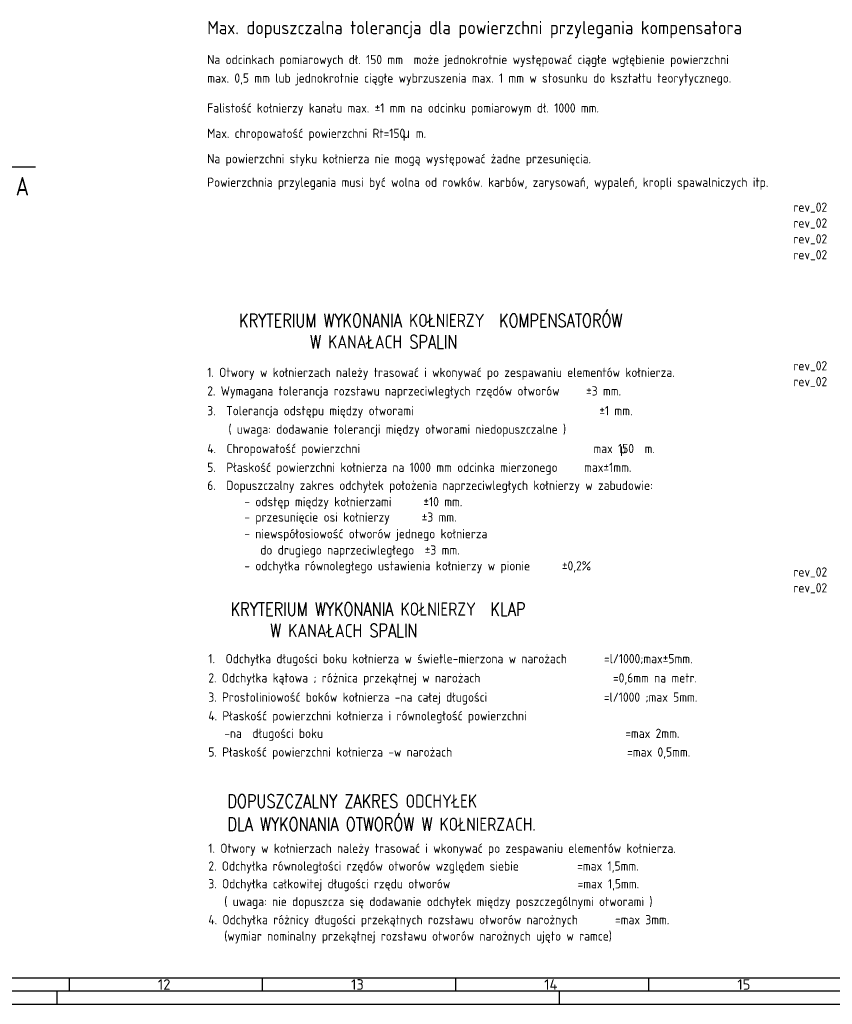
# Model space of a CAD drawing. Header units: millimetres. Extents: x 0 to 129400, y 0 to 84100.
# Tile 22 of 29: x 79489 to 110223, y 0 to 37245. Entities that reach past the tile are written whole.
import ezdxf
from ezdxf.enums import TextEntityAlignment as Align

# ---------------------------------------------------------------- set-up
doc = ezdxf.new("R2010")
doc.units = ezdxf.units.MM
doc.header["$LTSCALE"] = 100
doc.layers.add('06S', color=2, linetype='Continuous')
doc.layers.add('08', color=6, linetype='Continuous')
doc.layers.add('AM_BOR', color=7, linetype='Continuous', lineweight=50)
doc.styles.add('Greka', font='greekc.shx')
doc.styles.add('ROMANS', font='romans.shx')
doc.styles.get("Standard").update_dxf_attribs({"font": 'isocpeur.ttf'})
doc.styles.add('STYLE1', font='greeks.shx', dxfattribs={"width": 0.8})

# ---------------------------------------------------------------- blocks, each defined once
blk = doc.blocks.new('AM_A0-05A4')
blk.add_line((1289, 5), (5, 5))
at = {"layer": 'AM_BOR', "color": 1, "lineweight": 25}
for p, q in [((10, 10), (1114, 10)), ((813.69, 5), (813.69, 10)), ((886.75, 5), (886.75, 10)), ((959.81, 5), (959.81, 10)), ((1032.88, 5), (1032.88, 10)), ((809, 0), (809, 5)), ((999, 0), (999, 5)), ((0, 0), (1294, 0))]:
    blk.add_line(p, q, dxfattribs=at)
for s, p in [('12', (847.17, 5.5)), ('13', (920.23, 5.5)), ('14', (993.29, 5.5)), ('15', (1066.35, 5.5))]:
    blk.add_text(s, height=4, dxfattribs=at).set_placement(p)

msp = doc.modelspace()

# ---------------------------------------------------------------- linework, layer by layer
at = {"layer": '08', "color": 6}
msp.add_line((78635.66, 31674.23), (80084.28, 31674.23), dxfattribs=at)

# ---------------------------------------------------------------- block references
at = {"lineweight": 0, "xscale": 100, "yscale": 100, "zscale": 100}
msp.add_blockref('AM_A0-05A4', (0, 0), dxfattribs=at)

# ---------------------------------------------------------------- texts
at = {"style": 'ROMANS', "width": 0.8}
for s, p in [('KRYTERIUM WYKONANIA KOŁNIERZY  KOMPENSATORÓW', (87789.15, 25470.37)), (' W KANAŁACH SPALIN', (90196.56, 24657.09)), ('KRYTERIUM WYKONANIA KOŁNIERZY  KLAP', (87465.91, 14550.02)), (' W KANAŁACH SPALIN', (88686.98, 13736.75)), ('DOPUSZCZALNY ZAKRES ODCHYŁEK', (87346.2, 7287.14)), ('DLA WYKONANIA OTWORÓW W KOŁNIERZACH.', (87346.2, 6411.85))]:
    msp.add_text(s, height=500, dxfattribs=at).set_placement(p, align=Align.BOTTOM_LEFT)
at = {"layer": '06S', "color": 0, "width": 0.9}
msp.add_text('Max. dopuszczalna tolerancja dla powierzchni przylegania kompensatora', height=500, dxfattribs=at).set_placement((86582.03, 36545.91), align=Align.BOTTOM_LEFT)
at = {"layer": '06S', "color": 2, "width": 0.9}
for s, p in [('Na odcinkach pomiarowych dł. 150 mm  może jednokrotnie występować ciągłe wgłębienie powierzchni', (86582.03, 35458.1)), ('max. 0,5 mm lub jednokrotnie ciągłe wybrzuszenia max. 1 mm w stosunku do kształtu teorytycznego.', (86582.03, 34757.09)), ('Falistość kołnierzy kanału max. %%P1 mm na odcinku pomiarowym dł. 1000 mm.', (86582.03, 33626.76)), ('Max. chropowatość powierzchni Rt=150  m.', (86582.03, 32667.23)), ('Na powierzchni styku kołnierza nie mogą występować żadne przesunięcia.', (86582.03, 31707.71)), ('Powierzchnia przylegania musi być wolna od rowków. karbów, zarysowań, wypaleń, kropli spawalniczych itp.', (86582.03, 30816.41)), ('rev_02', (108751.87, 29874.42)), ('rev_02', (108751.87, 29274.42)), ('rev_02', (108751.87, 28674.42)), ('rev_02', (108751.87, 28074.42)), ('rev_02', (108751.87, 23874.42)), ('1. Otwory w kołnierzach należy trasować i wkonywać po zespawaniu elementów kołnierza.', (86582.03, 23623.87)), ('rev_02', (108751.87, 23274.42)), ('2. Wymagana tolerancja rozstawu naprzeciwległych rzędów otworów     %%P3 mm.', (86582.03, 22922.87)), ('3.  Tolerancja odstępu między otworami                                   %%P1 mm.', (86582.03, 22176.34)), ('    ( uwaga: dodawanie tolerancji między otworami niedopuszczalne )', (86582.03, 21475.34)), ('4.  Chropowatość powierzchni                                            max 150  m.', (86582.03, 20744.24)), ('5.  Płaskość powierzchni kołnierza na 1000 mm odcinka mierzonego     max%%P1mm.', (86582.03, 20032.05)), ('6.  Dopuszczalny zakres odchyłek położenia naprzeciwległych kołnierzy w zabudowie:', (86582.03, 19350.34)), ('       - odstęp między kołnierzami      %%P10 mm.', (86582.03, 18732.67)), ('       - przesunięcie osi kołnierzy      %%P3 mm.', (86582.03, 18150.11)), ('       - niewspółosiowość otworów jednego kołnierza', (86582.03, 17520.48)), ('          do drugiego naprzeciwległego  %%P3 mm.', (86582.03, 16906.28)), ('       - odchyłka równoległego ustawienia kołnierzy w pionie      %%P0,2%%%', (86582.03, 16307.9)), ('rev_02', (108751.87, 16074.42)), ('rev_02', (108751.87, 15474.42)), ('1.  Odchyłka długości boku kołnierza w świetle-mierzona w narożach       =l/1000;max%%P5mm.', (86624.54, 12795.2)), ('2. Odchyłka kątowa ; różnica przekątnej w narożach                         =0,6mm na metr.', (86624.54, 12067.57)), ('3. Prostoliniowość boków kołnierza -na całej długości                      =l/1000 ;max 5mm.', (86624.54, 11339.95)), ('4. Płaskość powierzchni kołnierza i równoległość powierzchni', (86624.54, 10633.54)), ('   -na  długości boku                                                         =max 2mm.', (86624.54, 9969.96)), ('5. Płaskość powierzchni kołnierza -w narożach                                 =max 0,5mm.', (86624.54, 9263.95)), ('1. Otwory w kołnierzach należy trasować i wkonywać po zespawaniu elementów kołnierza.', (86624.54, 5621.56)), ('2. Odchyłka równoległości rzędów otworów względem siebie           =max 1,5mm.', (86624.54, 4951.03)), ('3. Odchyłka całkowitej długości rzędu otworów                        =max 1,5mm.', (86624.54, 4280.12)), ('   ( uwaga: nie dopuszcza się dodawanie odchyłek między poszczególnymi otworami )           ', (86624.54, 3609.21)), ('4. Odchyłka różnicy długości przekątnych rozstawu otworów narożnych       =max 3mm.', (86624.54, 2920.94)), ('   (wymiar nominalny przekątnej rozstawu otworów narożnych ujęto w ramce)', (86624.54, 2302.88))]:
    msp.add_text(s, height=350, dxfattribs=at).set_placement(p, align=Align.BOTTOM_LEFT)
at = {"layer": '06S', "color": 2, "style": 'Greka'}
msp.add_text('m', height=350, dxfattribs=at).set_placement((93977.66, 32667.23), align=Align.BOTTOM_LEFT)
at = {"layer": '06S', "color": 2, "style": 'STYLE1', "width": 0.8}
msp.add_text('m', height=350, dxfattribs=at).set_placement((102211.53, 20734.6), align=Align.BOTTOM_LEFT)
at = {"layer": '08', "color": 6, "width": 0.8}
msp.add_text('A', height=700, dxfattribs=at).set_placement((79841.83, 30943.36), align=Align.MIDDLE_RIGHT)

doc.saveas('drawing.dxf')
